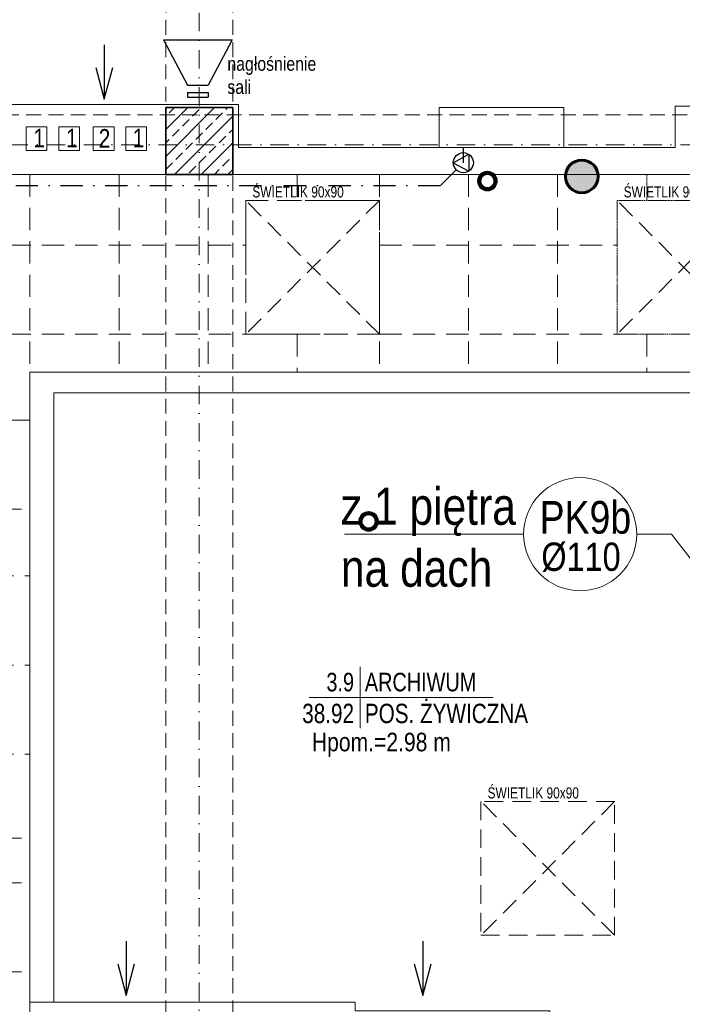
# Model space of a CAD drawing. Header units: millimetres. Extents: x -96593 to 66336, y -23969 to 7139.
# Tile 10 of 256: x -89832 to -89386, y -16934 to -16272. Entities that reach past the tile are written whole.
import ezdxf
from ezdxf.enums import TextEntityAlignment as Align

# ---------------------------------------------------------------- set-up
doc = ezdxf.new("R2010")
doc.units = ezdxf.units.MM
for name, pattern in [('DASHDOT', [1, 0.5, -0.25, 0, -0.25]), ('DASHED', [0.75, 0.5, -0.25]), ('DASHEDX2', [1.5, 1, -0.5])]:
    doc.linetypes.add(name, pattern=pattern)
for name, color, linetype, lineweight in [('BA_KS_ist.', 34, 'Continuous', 50), ('BA_met', 7, 'Continuous', 18), ('BA_txs', 2, 'Continuous', 18), ('Hp', 1, 'Continuous', 18), ('mm_klima_PROJ', 86, 'Continuous', 35), ('mm_klimatyzacja', 94, 'Continuous', 50), ('MM_KS_OPISY', 7, 'Continuous', 9), ('mm_SKROPLINY', 3, 'DASHDOT', 30), ('mm_WENT_graw', 200, 'Continuous', 15), ('mm_went_opis', 7, 'Continuous', 15), ('PG_KONSTRUKCJA', 5, 'Continuous', 35), ('PG_OSIE', 1, 'DASHDOT', 18), ('PG_PODCIĄGI', 1, 'DASHED', 18), ('PG_PRZERYWANE_ŚREDNIE', 1, 'DASHEDX2', 18), ('PG_SZRAF', 1, 'Continuous', 18), ('PG_WENTYLACJA', 1, 'Continuous', 18), ('PG_WIDOKOWE_CIENKIE', 1, 'Continuous', 18), ('PG_ŚCIANY_DZIAŁOWE', 3, 'Continuous', 18), ('PG_ŚWIETLIKI', 1, 'DASHED', 18), ('WYPOSAŻENIE GARAŻU', 253, 'Continuous', 5)]:
    doc.layers.add(name, color=color, linetype=linetype, lineweight=lineweight)
doc.layers.add('PG_POMOCNICZNE', color=6, linetype='Continuous', lineweight=18, plot=False)
doc.styles.add('BIKTC', font='bikromsw.shx', dxfattribs={"width": 0.8})
doc.styles.add('BIKTS', font='bikromsw.shx', dxfattribs={"width": 0.85})
doc.styles.add('ROMANS', font='bikromsw.shx', dxfattribs={"width": 0.8})
doc.styles.get("Standard").update_dxf_attribs({"font": 'arial.ttf'})

# ---------------------------------------------------------------- blocks, each defined once
blk = doc.blocks.new('SUFIT_2_P')
at = {"layer": 'PG_PRZERYWANE_ŚREDNIE', "color": 251, "lineweight": 15, "ltscale": 15, "true_color": 0x636466}
for points in [[(9997.01, 3487.87), (10033.01, 3487.87), (10033.01, 3504.87), (11614.01, 3504.87), (11614.01, 3384.87), (11325.01, 3384.87), (11325.01, 3371.87), (10326.51, 3371.87), (10326.51, 2515.87), (10835.51, 2515.87), (10835.51, 2346.87), (9976.51, 2346.87), (9976.51, 2904.87), (10141.51, 2904.87), (10141.51, 2941.21), (10018.01, 2941.21), (10018.01, 2944.87), (9975.01, 2944.87), (9975.01, 3068.86), (10098.01, 3068.86), (10098.01, 3224.71), (9997.01, 3224.71), (9997.01, 3487.87)], [(10326.51, 3504.87), (10326.51, 2469.48)], [(10386.51, 3504.87), (10386.51, 3371.87)], [(10446.51, 3504.87), (10446.51, 3371.87)], [(10506.51, 3504.87), (10506.51, 3487.3)], [(10561.8, 3504.87), (10561.8, 3371.87)], [(10621.8, 3504.87), (10621.8, 3371.87)], [(10681.8, 3504.87), (10681.8, 3371.87)], [(9997.01, 3457.3), (10471.8, 3457.3)], [(10561.8, 3457.3), (10721.8, 3457.3)], [(9997.01, 3397.3), (10471.8, 3397.3)], [(10506.51, 3397.3), (10506.51, 3371.87)], [(10561.8, 3397.3), (10721.8, 3397.3)], [(10741.8, 3397.3), (10741.8, 3371.87)], [(9997.01, 3339.48), (10326.51, 3339.48)], [(10125.87, 3279.48), (10326.51, 3279.48)], [(10098.01, 3234.61), (10326.51, 3234.61)], [(10098.01, 3174.61), (10326.51, 3174.61)], [(10098.01, 3114.61), (10326.51, 3114.61)], [(10125.87, 3058.18), (10326.51, 3058.18)], [(10125.87, 3028.18), (10326.51, 3028.18)], [(10125.87, 2968.18), (10326.51, 2968.18)]]:
    blk.add_lwpolyline(points, dxfattribs=at)
at = {"layer": 'PG_PRZERYWANE_ŚREDNIE', "color": 251, "true_color": 0x636466}
blk.add_lwpolyline([(10741.8, 3504.87), (10741.8, 3487.3)], dxfattribs=at)
at = {"layer": 'PG_PRZERYWANE_ŚREDNIE', "color": 251, "lineweight": 15, "ltscale": 15, "true_color": 0x636466}
blk.add_lwpolyline([(10471.8, 3487.3), (10561.8, 3487.3), (10561.8, 3397.3), (10471.8, 3397.3)], close=True, dxfattribs=at)
at = {"layer": 'PG_PRZERYWANE_ŚREDNIE', "color": 251, "true_color": 0x636466}
blk.add_lwpolyline([(10721.8, 3487.3), (10811.8, 3487.3), (10811.8, 3397.3), (10721.8, 3397.3)], close=True, dxfattribs=at)
blk = doc.blocks.new('A$C652F0D4A')
at = {"layer": 'PG_SZRAF'}
h = blk.add_hatch(dxfattribs=at)
h.set_pattern_fill('ANSI33', color=256, scale=2)
h.set_pattern_definition([(45, (-7030.048, -4118.865), (-8.980256, 8.980256), []), (45, (-7021.067, -4118.865), (-8.980256, 8.980256), [6.35, -3.175])])
h.paths.add_polyline_path([(-45, 45), (0, 45), (0, 0), (-45, 0)])
at = {"layer": 'PG_KONSTRUKCJA'}
blk.add_lwpolyline([(-45, 45), (0, 45), (0, 0), (-45, 0), (-45, 45)], dxfattribs=at)
blk = doc.blocks.new('bikmet')
blk.add_line((0, 1.65), (0, -1.65))
at = {"style": 'ROMANS', "width": 0.8}
blk.add_attdef('NRPOM', text='', height=1, dxfattribs=at).set_placement((-0.333, 0.333), align=Align.RIGHT)
blk.add_attdef('NWAPOM', (0.25, 0.333), '', height=1, dxfattribs=at)
blk.add_attdef('PODLOGA', text='', height=1.042, dxfattribs=at).set_placement((0.25, -0.333), align=Align.TOP_LEFT)
blk = doc.blocks.new('A$Cb1a75cff')
at = {"layer": 'PG_ŚWIETLIKI', "ltscale": 25}
for p, q in [((90, 90), (0, 90)), ((0, 90), (0, 0)), ((90, 90), (0, 0)), ((0, 90), (90, 0)), ((90, 0), (90, 90)), ((0, 0), (90, 0))]:
    blk.add_line(p, q, dxfattribs=at)
at = {"layer": 'Hp', "style": 'BIKTC', "width": 0.8}
blk.add_text('ŚWIETLIK 90x90', height=7.5, rotation=90, dxfattribs=at).set_placement((0.2, 35.22), align=Align.BOTTOM_CENTER)
blk = doc.blocks.new('A$Cb13e7735')
at = {"layer": 'WYPOSAŻENIE GARAŻU', "color": 1, "lineweight": 30}
for p, q in [((0, 38.53), (46.39, 38.53)), ((0, 38.53), (16.22, 8)), ((46.39, 38.53), (30.17, 8)), ((16.22, 8), (23.19, 8)), ((23.19, 8), (30.17, 8)), ((16.22, 3), (23.19, 3)), ((16.22, 3), (16.22, 0)), ((23.19, 3), (30.17, 3)), ((30.17, 3), (30.17, 0)), ((16.22, 0), (30.17, 0))]:
    blk.add_line(p, q, dxfattribs=at)
blk = doc.blocks.new('A$C3e5ab8de')
at = {"layer": 'PG_WIDOKOWE_CIENKIE', "color": 40, "true_color": 0xf8d731}
for points in [[(317.29, 1226.63), (331.29, 1226.63), (331.29, 1210.63), (317.29, 1210.63)], [(339.17, 1226.63), (353.17, 1226.63), (353.17, 1210.63), (339.17, 1210.63)], [(376.42, 1226.63), (362.42, 1226.63), (362.42, 1210.63), (376.42, 1210.63)], [(398.29, 1226.63), (384.29, 1226.63), (384.29, 1210.63), (398.29, 1210.63)]]:
    blk.add_lwpolyline(points, close=True, dxfattribs=at)
blk = doc.blocks.new('A$C370B491A')
at = {"layer": 'BA_met', "color": 252}
blk.add_lwpolyline([(1384.39, 1620.69), (1508.19, 1620.69)], dxfattribs=at)
at = {"layer": 'mm_went_opis', "color": 252, "lineweight": 30}
for points in [[(1246.39, 2059.85), (1246.39, 2023.4)], [(1240.7, 2044.65), (1246.39, 2023.4), (1252.09, 2044.65)], [(1261.17, 1456.67), (1261.17, 1420.22)], [(1460.8, 1456.67), (1460.8, 1420.22)], [(1255.48, 1441.48), (1261.17, 1420.22), (1266.87, 1441.48)], [(1455.11, 1441.48), (1460.8, 1420.22), (1466.5, 1441.48)]]:
    blk.add_lwpolyline(points, dxfattribs=at)
at = {"layer": 'PG_OSIE', "color": 252, "ltscale": 25}
for points in [[(1310.38, 2784.36), (1310.38, 0)], [(605.21, 1992.76), (2885.46, 1992.76)]]:
    blk.add_lwpolyline(points, dxfattribs=at)
at = {"layer": 'PG_PODCIĄGI', "color": 252, "ltscale": 20}
for points in [[(1287.88, 2631.76), (1287.88, 157.76)], [(1332.88, 2631.76), (1332.88, 157.76)], [(833.88, 2012.76), (2687.88, 2012.76)], [(833.88, 1972.76), (2687.88, 1972.76)]]:
    blk.add_lwpolyline(points, dxfattribs=at)
at = {"layer": 'PG_POMOCNICZNE', "color": 252}
for points in [[(886.88, 2599.76), (1287.88, 2599.76), (1287.88, 2583.76), (1332.88, 2583.76), (1332.88, 2599.76), (1739.88, 2599.76), (1739.88, 2583.76), (1784.88, 2583.76), (1784.88, 2599.76), (2192.88, 2599.76), (2192.88, 2146.76), (2192.88, 1988.76), (2072.88, 1988.76), (1848.88, 1988.76), (1848.88, 2018.76), (1630.88, 2018.76), (1630.88, 1990.76), (1336.88, 1990.76), (1336.88, 2019.76), (1181.88, 2019.76)], [(1181.88, 1972.76), (1848.88, 1972.76), (1848.88, 1988.76), (1986.88, 1988.76), (1986.88, 1972.76), (2097.88, 1972.76)], [(2148.88, 1839.76), (1196.38, 1839.76), (1196.38, 983.76), (1294.38, 983.76), (1294.38, 997.76), (1384.38, 997.76), (1384.38, 983.76), (1705.38, 983.76), (1705.38, 814.76), (1646.88, 814.76), (1646.88, 792.76), (1519.88, 792.76), (1519.88, 814.76), (1074.38, 814.76)], [(1212.38, 1825.76), (1696.38, 1825.76), (1696.38, 997.76), (1210.38, 997.76), (1210.38, 1372.76), (1289.88, 1372.76), (1289.88, 1368.76), (1332.88, 1368.76), (1332.88, 1396.76), (1397.88, 1396.76), (1397.88, 1371.76), (1546.38, 1371.76), (1546.38, 1409.76), (1415.38, 1409.76), (1415.38, 1415.76), (1212.38, 1415.76), (1212.38, 1825.76)]]:
    blk.add_lwpolyline(points, dxfattribs=at)
at = {"layer": 'PG_ŚCIANY_DZIAŁOWE', "color": 252}
for points in [[(1181.88, 2019.76), (1181.88, 1972.76), (1848.88, 1972.76), (1848.88, 2018.76), (1630.88, 2018.76), (1630.88, 1990.76), (1336.88, 1990.76), (1336.88, 2019.76), (1181.88, 2019.76)], [(1833.88, 1839.76), (1196.38, 1839.76), (1196.38, 1415.76), (1212.38, 1415.76), (1212.38, 1825.76), (1696.38, 1825.76), (1696.38, 1421.76), (1711.88, 1421.76), (1711.88, 1809.76), (1731.38, 1809.76), (1731.38, 1822.76), (1833.88, 1822.76), (1833.88, 1839.76)], [(1289.88, 1372.76), (1289.88, 1368.76), (1332.88, 1368.76), (1332.88, 1396.76), (1397.88, 1396.76), (1397.88, 1371.76), (1546.38, 1371.76), (1546.38, 1409.76), (1415.38, 1409.76), (1415.38, 1415.76), (1196.38, 1415.76), (1196.38, 1372.76), (1289.88, 1372.76)]]:
    blk.add_lwpolyline(points, dxfattribs=at)
at = {"layer": 'BA_met', "color": 252}
ref = blk.add_blockref('bikmet', (1418.74, 1620.69), dxfattribs=dict(at, xscale=12.5, yscale=12.5, zscale=12.5))
ref.add_attrib('NRPOM', ' 3.9', dxfattribs={"layer": '0', "height": 12.5, "style": 'ROMANS', "width": 0.8}).set_placement((1414.57, 1624.86), align=Align.RIGHT)
ref.add_attrib('NWAPOM', 'ARCHIWUM', (1421.86, 1624.86), dxfattribs={"layer": '0', "height": 12.5, "style": 'ROMANS', "width": 0.8})
ref.add_attrib('RAREA', '38.92', dxfattribs={"layer": '0', "height": 13.021, "style": 'ROMANS', "width": 0.8}).set_placement((1414.57, 1616.52), align=Align.TOP_RIGHT)
ref.add_attrib('PODLOGA', 'POS. ŻYWICZNA', dxfattribs={"layer": '0', "height": 13.0208, "style": 'ROMANS', "width": 0.8}).set_placement((1421.86, 1616.52), align=Align.TOP_LEFT)
at = {"layer": 'PG_KONSTRUKCJA', "color": 252}
blk.add_blockref('A$C652F0D4A', (1332.88, 1972.76), dxfattribs=at)
at = {"layer": 'PG_PRZERYWANE_ŚREDNIE', "color": 252}
blk.add_blockref('SUFIT_2_P', (-9130.13, -1532.11), dxfattribs=at)
at = {"layer": 'PG_WENTYLACJA', "color": 252}
blk.add_blockref('A$C3e5ab8de', (876.56, 778.13), dxfattribs=at)
at = {"layer": 'PG_WIDOKOWE_CIENKIE', "color": 252, "lineweight": 30}
blk.add_blockref('A$Cb13e7735', (1286.21, 2024.84), dxfattribs=at)
at = {"layer": 'PG_ŚWIETLIKI', "color": 252, "rotation": 270}
for p in [(1341.67, 1955.19), (1591.67, 1955.19), (1500.03, 1550.72)]:
    blk.add_blockref('A$Cb1a75cff', p, dxfattribs=at)
at = {"layer": 'BA_txs', "color": 252, "style": 'BIKTS', "width": 0.85}
blk.add_text('Hpom.=2.98 m', height=12.5, dxfattribs=at).set_placement((1386.19, 1584.52))
at = {"layer": 'BA_txs', "color": 252, "insert": (1329.31, 2051.89), "char_height": 9.375, "width": 793.7526, "attachment_point": 1, "style": 'BIKTS'}
blk.add_mtext('nagłośnienie\\Psali', dxfattribs=at)
at = {"layer": 'mm_went_opis', "color": 252, "lineweight": 30, "style": 'BIKTS', "width": 0.85}
for s, p in [('1', (1198.62, 1990.95)), ('1', (1220.6, 1990.95)), ('2', (1242.61, 1990.77)), ('2', (1242.61, 1990.77)), ('1', (1265.49, 1990.95))]:
    blk.add_text(s, height=12.5, dxfattribs=at).set_placement(p)
blk = doc.blocks.new('skrop')
at = {"layer": 'mm_SKROPLINY', "color": 0, "linetype": 'ByBlock', "lineweight": 30}
for p, q in [((-807.06, -12100.94), (-799.34, -12096.74)), ((-799.34, -12096.74), (-799.34, -12105.14)), ((-807.06, -12100.94), (-799.34, -12105.14))]:
    blk.add_line(p, q, dxfattribs=at)
blk.add_circle((-802.06, -12100.94), 5, dxfattribs=at)
blk = doc.blocks.new('A$C6e2b8caa')
at = {"layer": 'BA_KS_ist.', "color": 51, "linetype": 'Continuous', "lineweight": 140, "ltscale": 25, "true_color": 0xf7f281}
for centre in [(682, -28.5), (602, -257.5)]:
    blk.add_circle(centre, 5.5, dxfattribs=at)

msp = doc.modelspace()

# ---------------------------------------------------------------- hatches: boundary and pattern name
at = {"layer": 'mm_went_opis', "lineweight": 60}
h = msp.add_hatch(color=4, dxfattribs=at)
h.dxf.hatch_style = 1
h.paths.add_polyline_path([(-89465.44, -16377.04, 0.00845), (-89465.44, -16377.41), (-89443.45, -16377.41, 0.00845), (-89443.44, -16377.04, 1)])
h.paths.add_polyline_path([(-89443.45, -16377.41), (-89465.44, -16377.41, 0.966758)])

# ---------------------------------------------------------------- linework, layer by layer
at = {"layer": 'mm_klimatyzacja', "color": 3, "linetype": 'Continuous', "lineweight": 20, "ltscale": 50}
msp.add_lwpolyline([(-89465.75, -16357.66), (-89549.75, -16357.66), (-89549.75, -16330.66), (-89465.75, -16330.66)], close=True, dxfattribs=at)
at = {"layer": 'MM_KS_OPISY'}
for p, q in [((-89613.59, -16617.78), (-89492.9, -16617.78)), ((-89393.3, -16617.78), (-89416.7, -16617.78)), ((-89393.3, -16617.78), (-89307.13, -16729.57))]:
    msp.add_line(p, q, dxfattribs=at)
msp.add_circle((-89454.8, -16617.78), 38.1, dxfattribs=at)
at = {"layer": 'mm_SKROPLINY', "ltscale": 30}
for p, q in [((-89533.48, -16367.78), (-89533.48, -16357.66)), ((-89548.86, -16383.16), (-89533.48, -16367.78)), ((-90105.78, -16383.16), (-89548.86, -16383.16))]:
    msp.add_line(p, q, dxfattribs=at)
at = {"layer": 'mm_went_opis', "color": 4, "lineweight": 60}
msp.add_circle((-89453.73, -16377.01), 11, dxfattribs=at)

# ---------------------------------------------------------------- block references
at = {"layer": 'mm_klima_PROJ', "lineweight": 30, "xscale": 1.35, "yscale": 1.35, "zscale": 1.35}
msp.add_blockref('skrop', (-88450.7, -31.51), dxfattribs=at)
at = {"layer": 'mm_WENT_graw', "color": 2, "lineweight": 60}
msp.add_blockref('A$C370B491A', (-91021.66, -18348.42), dxfattribs=at)
at = {"layer": 'mm_went_opis', "lineweight": 60}
msp.add_blockref('A$C6e2b8caa', (-90199.28, -16351.66), dxfattribs=at)

# ---------------------------------------------------------------- texts
at = {"layer": 'MM_KS_OPISY', "attachment_point": 1}
for s, width, insert, char_height in [('{\\fArial Narrow|b0|i0|c238|p34;z 1 piętra\\Pna dach}', 200.9859, (-89615.92, -16586.46), 25), ('{\\fArial Narrow|b0|i0|c238|p34;PK9b}', 25.4, (-89482.13, -16595.44), 22), ('{\\fArial Narrow|b0|i0|c238|p34;%%C110}', 0.5033, (-89480.97, -16623.43), 19.05)]:
    msp.add_mtext_dynamic_manual_height_columns(s, width=width, gutter_width=1, heights=[0], dxfattribs=dict(at, insert=insert, char_height=char_height))

doc.saveas('drawing.dxf')
